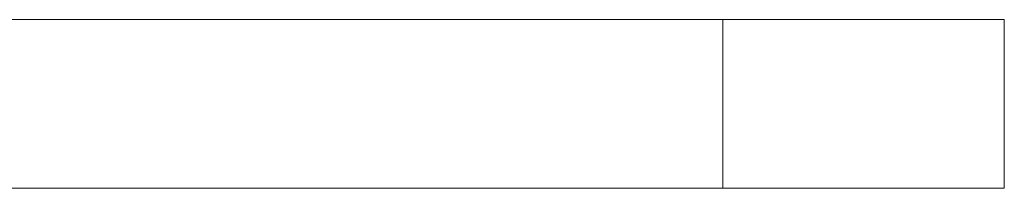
# Model space of a CAD drawing. Header units: millimetres. Extents: x 0 to 210, y 0 to 297.
# Tile 29 of 38: x 147.99 to 165.49, y 174.19 to 177.19. Entities that reach past the tile are written whole.
import ezdxf

# ---------------------------------------------------------------- set-up
doc = ezdxf.new("R2010")
doc.units = ezdxf.units.MM

msp = doc.modelspace()

# ---------------------------------------------------------------- linework, layer by layer
at = {"color": 7, "linetype": 'Continuous', "lineweight": 15}
for p, q in [((120.494, 177.191), (160.494, 177.191)), ((160.494, 174.191), (160.494, 177.191)), ((160.494, 177.191), (165.494, 177.191)), ((165.494, 177.191), (165.494, 174.191)), ((120.494, 174.191), (160.494, 174.191)), ((165.494, 174.191), (160.494, 174.191))]:
    msp.add_line(p, q, dxfattribs=at)

doc.saveas('drawing.dxf')
